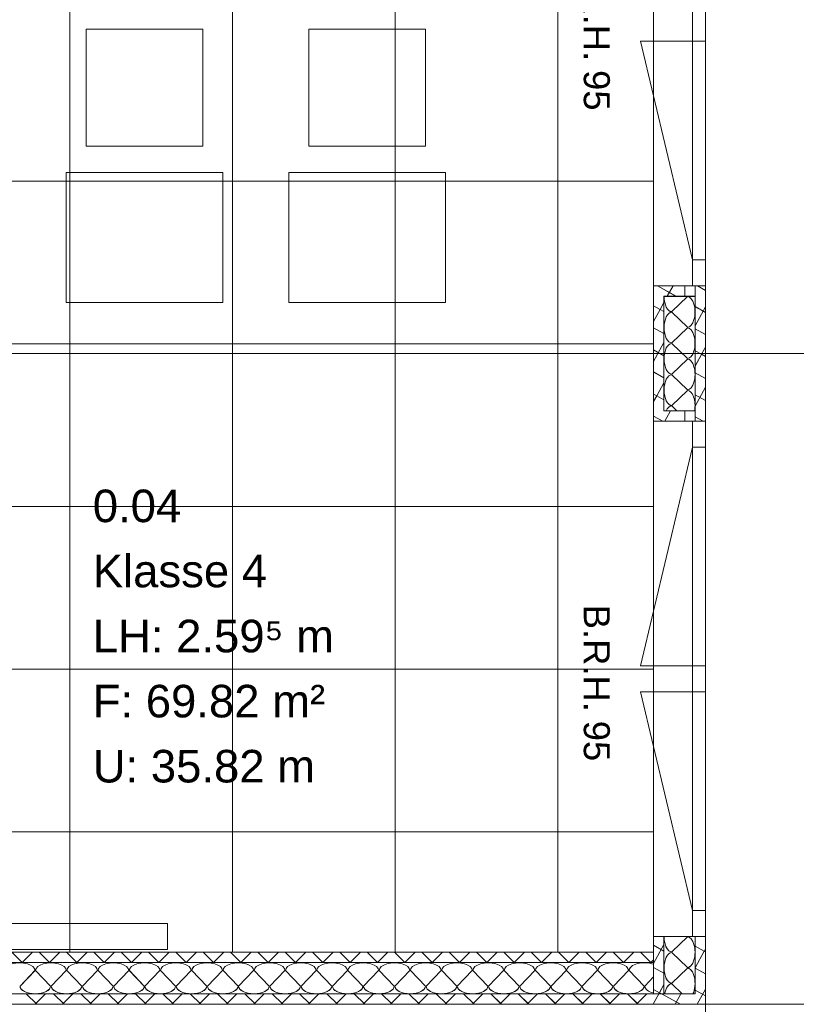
# Model space of a CAD drawing. Extents: x 229 to 926, y 37 to 878.
# Tile 50 of 201: x 621 to 681, y 165 to 241. Entities that reach past the tile are written whole.
import ezdxf
from ezdxf.lldxf.tags import DXFTag

# ---------------------------------------------------------------- set-up
doc = ezdxf.new("R2010")
doc.units = 0
doc.layers.get('0').update_dxf_attribs({"linetype": 'fein_strichliert', "lineweight": 13})
for name, color, linetype, lineweight in [('Ausstattung', 7, 'Continuous', 25), ('Axen', 7, 'Continuous', 25), ('Axen-A03CP9SWA9', 7, 'Continuous', 25), ('Beschriftung', 7, 'Continuous', 25), ('Beschriftung-A03CP9SUA9', 7, 'Continuous', 25), ('Deckenspiegel', 7, 'Continuous', 25), ('Fenster', 7, 'Continuous', 25), ('Fenster-A03CP9T0A9', 7, 'Continuous', 25), ('Fullfläche', 7, 'Continuous', 25), ('Fullfläche-A03CP9SXA9', 7, 'Continuous', 25), ('Räume', 7, 'Continuous', 25), ('Räume-A03CP9SYA9', 7, 'Continuous', 25), ('Wände', 7, 'Continuous', 25), ('Wände-A03CP9T2A9', 7, 'Continuous', 25)]:
    doc.layers.add(name, color=color, linetype=linetype, lineweight=lineweight)
doc.styles.get("Standard").update_dxf_attribs({"font": 'arial.ttf'})
tags = doc.linetypes.add('ALL_S25', pattern=[0.001, 0, -0.001]).pattern_tags.tags
tags[6:7] = [DXFTag(74, 4), DXFTag(75, 0), DXFTag(340, '0'), DXFTag(46, 1.0), DXFTag(50, 0.0), DXFTag(44, 0.0), DXFTag(45, 0.0)]
tags[4:5] = [DXFTag(74, 4), DXFTag(75, 0), DXFTag(340, '0'), DXFTag(46, 1.0), DXFTag(50, 0.0), DXFTag(44, 0.0), DXFTag(45, 0.0)]
tags = doc.linetypes.add('ALL_S25-A03CP9T4A9', pattern=[0.001, 0, -0.001]).pattern_tags.tags
tags[6:7] = [DXFTag(74, 4), DXFTag(75, 0), DXFTag(340, '0'), DXFTag(46, 1.0), DXFTag(50, 0.0), DXFTag(44, 0.0), DXFTag(45, 0.0)]
tags[4:5] = [DXFTag(74, 4), DXFTag(75, 0), DXFTag(340, '0'), DXFTag(46, 1.0), DXFTag(50, 0.0), DXFTag(44, 0.0), DXFTag(45, 0.0)]
tags = doc.linetypes.add('fein_strichliert', pattern=[4, 1, -2, 1]).pattern_tags.tags
tags[8:9] = [DXFTag(74, 4), DXFTag(75, 0), DXFTag(340, '0'), DXFTag(46, 0.0), DXFTag(50, 0.0), DXFTag(44, 0.0), DXFTag(45, 0.0)]
tags[6:7] = [DXFTag(74, 4), DXFTag(75, 0), DXFTag(340, '0'), DXFTag(46, 0.0), DXFTag(50, 0.0), DXFTag(44, 0.0), DXFTag(45, 0.0)]
tags[4:5] = [DXFTag(74, 4), DXFTag(75, 0), DXFTag(340, '0'), DXFTag(46, 0.0), DXFTag(50, 0.0), DXFTag(44, 0.0), DXFTag(45, 0.0)]
tags = doc.linetypes.add('VERDECKT2_S2', pattern=[0.0027, 0.002, -0.0007]).pattern_tags.tags
tags[6:7] = [DXFTag(74, 4), DXFTag(75, 0), DXFTag(340, '0'), DXFTag(46, 1.0), DXFTag(50, 0.0), DXFTag(44, 0.0), DXFTag(45, 0.0)]
tags[4:5] = [DXFTag(74, 4), DXFTag(75, 0), DXFTag(340, '0'), DXFTag(46, 1.0), DXFTag(50, 0.0), DXFTag(44, 0.0), DXFTag(45, 0.0)]
tags = doc.linetypes.add('VERDECKT2_S2-A03CP9T6A9', pattern=[0.0027, 0.002, -0.0007]).pattern_tags.tags
tags[6:7] = [DXFTag(74, 4), DXFTag(75, 0), DXFTag(340, '0'), DXFTag(46, 1.0), DXFTag(50, 0.0), DXFTag(44, 0.0), DXFTag(45, 0.0)]
tags[4:5] = [DXFTag(74, 4), DXFTag(75, 0), DXFTag(340, '0'), DXFTag(46, 1.0), DXFTag(50, 0.0), DXFTag(44, 0.0), DXFTag(45, 0.0)]

# ---------------------------------------------------------------- blocks, each defined once
blk = doc.blocks.new('Referenz-A03CP9SSA9', base_point=(255.728, 65.704))
at = {"layer": 'Ausstattung', "color": 0, "lineweight": -2}
for p, q in [((626.439, 231.297), (626.44, 240.272)), ((626.44, 240.272), (635.415, 240.271)), ((635.415, 240.271), (635.414, 231.296)), ((643.542, 231.295), (643.543, 240.27)), ((643.543, 240.27), (652.518, 240.269)), ((652.518, 240.269), (652.517, 231.294)), ((635.414, 231.296), (626.439, 231.297)), ((652.517, 231.294), (643.542, 231.295)), ((624.914, 219.274), (624.915, 229.265)), ((624.915, 229.265), (636.938, 229.264)), ((636.938, 229.264), (636.937, 219.273)), ((642.017, 219.272), (642.018, 229.263)), ((642.018, 229.263), (654.041, 229.261)), ((654.041, 229.261), (654.04, 219.271)), ((636.937, 219.273), (624.914, 219.274)), ((654.04, 219.271), (642.017, 219.272)), ((592.684, 171.548), (632.684, 171.544)), ((632.684, 171.544), (632.684, 169.544)), ((632.684, 169.544), (592.684, 169.548))]:
    blk.add_line(p, q, dxfattribs=at)
at = {"layer": 'Axen', "color": 0, "linetype": 'ALL_S25', "lineweight": -2, "ltscale": 0.13}
for p, q in [((674.034, 66.032), (674.034, 801.546)), ((735.547, 215.346), (301.632, 215.346)), ((735.547, 165.346), (301.622, 165.346))]:
    blk.add_line(p, q, dxfattribs=at)
at = {"layer": 'Fenster', "color": 0, "lineweight": -2}
for p, q in [((673.034, 260.146), (673.034, 220.546)), ((674.034, 239.346), (673.034, 239.346)), ((673.034, 222.546), (674.034, 222.546)), ((674.034, 220.546), (670.034, 220.546)), ((674.034, 210.146), (670.034, 210.146)), ((673.034, 210.146), (673.034, 170.546)), ((673.034, 208.146), (674.034, 208.146)), ((673.034, 191.346), (674.034, 191.346)), ((674.034, 189.346), (673.034, 189.346)), ((673.034, 172.546), (674.034, 172.546)), ((674.034, 170.546), (670.034, 170.546))]:
    blk.add_line(p, q, dxfattribs=at)
at = {"layer": 'Fenster', "color": 0, "linetype": 'VERDECKT2_S2', "lineweight": -2, "ltscale": 0.13}
for p, q in [((669.034, 239.346), (673.034, 239.346)), ((673.034, 222.546), (669.034, 239.346)), ((673.034, 208.146), (669.034, 191.346)), ((669.034, 191.346), (673.034, 191.346)), ((669.034, 189.346), (673.034, 189.346)), ((673.034, 172.546), (669.034, 189.346))]:
    blk.add_line(p, q, dxfattribs=at)
at = {"layer": 'Fullfläche', "color": 0, "lineweight": -2}
for p, q in [((670.331, 220.546), (671.786, 219.746)), ((671.531, 220.546), (671.092, 219.746)), ((673.413, 220.546), (674.034, 220.205)), ((672.633, 219.722), (671.433, 218.57)), ((670.034, 219.014), (670.535, 218.738)), ((670.536, 218.736), (670.034, 217.821)), ((670.833, 219.273), (670.54, 218.739)), ((670.54, 218.737), (670.833, 218.576)), ((673.233, 218.951), (674.034, 218.511)), ((674.034, 218.933), (673.233, 217.474)), ((671.433, 218.522), (672.633, 217.37)), ((670.034, 217.32), (670.833, 216.88)), ((672.633, 217.322), (671.433, 216.17)), ((673.233, 217.257), (674.034, 216.817)), ((670.833, 216.192), (670.034, 214.736)), ((671.433, 216.122), (672.633, 214.97)), ((674.034, 215.848), (673.729, 215.292)), ((670.034, 215.626), (670.833, 215.186)), ((672.633, 214.922), (671.433, 213.77)), ((673.233, 215.561), (673.724, 215.291)), ((673.725, 215.289), (673.233, 214.393)), ((673.729, 215.29), (674.034, 215.123)), ((670.034, 213.932), (670.833, 213.492)), ((671.433, 213.722), (672.633, 212.57)), ((673.233, 213.867), (674.034, 213.427)), ((670.833, 213.108), (670.282, 212.103)), ((674.034, 212.767), (673.234, 211.309)), ((670.034, 212.236), (670.278, 212.102)), ((670.278, 212.1), (670.034, 211.654)), ((670.282, 212.101), (670.833, 211.798)), ((672.633, 212.522), (671.434, 211.37)), ((673.233, 212.173), (674.034, 211.733)), ((671.434, 211.322), (671.825, 210.946)), ((670.034, 210.542), (670.754, 210.146)), ((671.339, 210.946), (670.901, 210.146)), ((672.382, 210.946), (672.434, 210.918)), ((673.234, 210.479), (673.839, 210.146)), ((672.634, 170.522), (671.434, 169.37)), ((670.834, 169.943), (670.034, 168.485)), ((670.034, 169.879), (670.834, 169.438)), ((673.234, 169.814), (673.937, 169.427)), ((674.034, 169.597), (673.941, 169.428)), ((621.532, 168.554), (620.74, 169.346)), ((621.536, 168.554), (622.327, 169.346)), ((623.631, 168.554), (622.84, 169.346)), ((623.636, 168.554), (624.427, 169.346)), ((625.731, 168.554), (624.94, 169.346)), ((625.736, 168.554), (626.527, 169.346)), ((627.831, 168.555), (627.04, 169.346)), ((627.836, 168.555), (628.627, 169.346)), ((629.931, 168.555), (629.14, 169.346)), ((629.936, 168.555), (630.727, 169.346)), ((632.032, 168.555), (631.24, 169.346)), ((632.036, 168.555), (632.827, 169.346)), ((634.131, 168.555), (633.34, 169.346)), ((634.136, 168.555), (634.927, 169.346)), ((636.232, 168.555), (635.441, 169.346)), ((636.236, 168.555), (637.027, 169.346)), ((638.332, 168.555), (637.541, 169.346)), ((638.336, 168.555), (639.127, 169.346)), ((640.432, 168.555), (639.641, 169.346)), ((640.436, 168.555), (641.227, 169.346)), ((642.532, 168.555), (641.741, 169.346)), ((642.536, 168.555), (643.327, 169.346)), ((644.631, 168.555), (643.841, 169.346)), ((644.636, 168.555), (645.427, 169.346)), ((646.731, 168.555), (645.941, 169.346)), ((646.736, 168.555), (647.527, 169.346)), ((648.831, 168.555), (648.04, 169.346)), ((648.836, 168.555), (649.627, 169.346)), ((650.931, 168.555), (650.141, 169.346)), ((650.936, 168.555), (651.727, 169.346)), ((653.032, 168.555), (652.241, 169.346)), ((653.036, 168.555), (653.827, 169.346)), ((655.131, 168.555), (654.341, 169.346)), ((655.136, 168.555), (655.927, 169.346)), ((657.232, 168.555), (656.441, 169.346)), ((657.236, 168.555), (658.027, 169.346)), ((659.332, 168.555), (658.541, 169.346)), ((659.336, 168.555), (660.127, 169.346)), ((661.432, 168.555), (660.641, 169.346)), ((661.436, 168.555), (662.227, 169.346)), ((663.532, 168.555), (662.741, 169.347)), ((663.536, 168.555), (664.327, 169.347)), ((665.631, 168.555), (664.841, 169.347)), ((665.636, 168.555), (666.427, 169.347)), ((667.731, 168.555), (666.941, 169.347)), ((667.736, 168.555), (668.527, 169.347)), ((669.831, 168.555), (669.041, 169.347)), ((669.836, 168.555), (670.034, 168.754)), ((671.434, 169.322), (672.634, 168.17)), ((673.937, 169.425), (673.234, 168.143)), ((673.941, 169.426), (674.034, 169.375)), ((621.526, 168.546), (621.532, 168.552)), ((621.542, 168.546), (621.536, 168.552)), ((623.625, 168.546), (623.631, 168.552)), ((623.642, 168.546), (623.636, 168.552)), ((625.725, 168.546), (625.731, 168.552)), ((625.742, 168.546), (625.736, 168.552)), ((627.825, 168.546), (627.831, 168.552)), ((627.842, 168.546), (627.836, 168.552)), ((629.925, 168.546), (629.931, 168.552)), ((629.942, 168.546), (629.936, 168.552)), ((632.025, 168.546), (632.032, 168.553)), ((632.042, 168.546), (632.036, 168.553)), ((634.125, 168.546), (634.131, 168.553)), ((634.142, 168.546), (634.136, 168.553)), ((636.225, 168.546), (636.232, 168.553)), ((636.242, 168.546), (636.236, 168.553)), ((638.325, 168.546), (638.332, 168.553)), ((638.342, 168.546), (638.336, 168.553)), ((640.425, 168.546), (640.432, 168.553)), ((640.442, 168.546), (640.436, 168.553)), ((642.525, 168.546), (642.532, 168.553)), ((642.542, 168.546), (642.536, 168.553)), ((644.625, 168.546), (644.631, 168.553)), ((644.642, 168.546), (644.636, 168.553)), ((646.725, 168.546), (646.731, 168.553)), ((646.742, 168.546), (646.736, 168.553)), ((648.825, 168.546), (648.831, 168.553)), ((648.842, 168.546), (648.836, 168.553)), ((650.925, 168.546), (650.931, 168.553)), ((650.942, 168.546), (650.936, 168.553)), ((653.025, 168.547), (653.032, 168.553)), ((653.042, 168.547), (653.036, 168.553)), ((655.125, 168.547), (655.131, 168.553)), ((655.142, 168.547), (655.136, 168.553)), ((657.225, 168.547), (657.232, 168.553)), ((657.242, 168.547), (657.236, 168.553)), ((659.325, 168.547), (659.332, 168.553)), ((659.342, 168.547), (659.336, 168.553)), ((661.425, 168.547), (661.432, 168.553)), ((661.442, 168.547), (661.436, 168.553)), ((663.525, 168.547), (663.532, 168.553)), ((663.542, 168.547), (663.536, 168.553)), ((665.625, 168.547), (665.631, 168.553)), ((665.642, 168.547), (665.636, 168.553)), ((667.725, 168.547), (667.731, 168.553)), ((667.742, 168.547), (667.736, 168.553)), ((669.825, 168.547), (669.831, 168.553)), ((669.842, 168.547), (669.836, 168.553)), ((670.034, 168.185), (670.834, 167.744)), ((672.634, 168.122), (671.434, 166.97)), ((673.234, 168.12), (674.034, 167.68)), ((621.358, 166.746), (622.51, 167.946)), ((622.558, 167.946), (623.71, 166.746)), ((623.758, 166.746), (624.91, 167.946)), ((624.958, 167.946), (626.11, 166.746)), ((626.158, 166.746), (627.31, 167.946)), ((627.358, 167.946), (628.51, 166.746)), ((628.558, 166.746), (629.71, 167.946)), ((629.758, 167.946), (630.91, 166.746)), ((630.958, 166.746), (632.11, 167.946)), ((632.158, 167.946), (633.31, 166.746)), ((633.358, 166.746), (634.51, 167.946)), ((634.558, 167.946), (635.71, 166.746)), ((635.758, 166.746), (636.91, 167.946)), ((636.958, 167.946), (638.11, 166.746)), ((638.158, 166.746), (639.31, 167.946)), ((639.358, 167.946), (640.51, 166.746)), ((640.558, 166.746), (641.71, 167.946)), ((641.758, 167.946), (642.91, 166.746)), ((642.958, 166.746), (644.11, 167.946)), ((644.158, 167.946), (645.31, 166.746)), ((645.358, 166.746), (646.51, 167.946)), ((646.558, 167.946), (647.71, 166.746)), ((647.758, 166.746), (648.91, 167.946)), ((648.958, 167.946), (650.11, 166.746)), ((650.158, 166.746), (651.31, 167.946)), ((651.358, 167.946), (652.51, 166.746)), ((652.558, 166.746), (653.71, 167.946)), ((653.758, 167.946), (654.91, 166.746)), ((654.958, 166.746), (656.11, 167.946)), ((656.158, 167.946), (657.31, 166.746)), ((657.358, 166.746), (658.51, 167.946)), ((658.558, 167.946), (659.71, 166.746)), ((659.758, 166.746), (660.91, 167.946)), ((660.958, 167.946), (662.11, 166.746)), ((662.158, 166.746), (663.31, 167.946)), ((663.358, 167.946), (664.51, 166.746)), ((664.558, 166.746), (665.71, 167.946)), ((665.758, 167.946), (666.91, 166.746)), ((666.958, 166.746), (668.11, 167.946)), ((668.158, 167.946), (669.31, 166.747)), ((669.358, 166.747), (670.034, 167.451)), ((670.034, 166.489), (670.49, 166.238)), ((670.834, 166.858), (670.494, 166.239)), ((671.434, 166.922), (672.242, 166.146)), ((674.034, 166.516), (673.392, 165.346)), ((622.641, 165.346), (621.841, 166.146)), ((622.527, 165.346), (623.326, 166.146)), ((624.741, 165.346), (623.941, 166.146)), ((624.627, 165.346), (625.426, 166.146)), ((626.841, 165.346), (626.042, 166.146)), ((626.727, 165.346), (627.526, 166.146)), ((628.941, 165.346), (628.141, 166.146)), ((628.827, 165.346), (629.626, 166.146)), ((631.041, 165.346), (630.242, 166.146)), ((630.927, 165.346), (631.726, 166.146)), ((633.141, 165.346), (632.342, 166.146)), ((633.027, 165.346), (633.826, 166.146)), ((635.241, 165.346), (634.442, 166.146)), ((635.127, 165.346), (635.926, 166.146)), ((637.341, 165.346), (636.542, 166.146)), ((637.227, 165.346), (638.026, 166.146)), ((639.441, 165.346), (638.642, 166.146)), ((639.327, 165.346), (640.126, 166.146)), ((641.541, 165.346), (640.742, 166.146)), ((641.426, 165.346), (642.226, 166.146)), ((643.641, 165.346), (642.842, 166.146)), ((643.527, 165.346), (644.326, 166.146)), ((645.741, 165.346), (644.942, 166.146)), ((645.626, 165.346), (646.426, 166.146)), ((647.841, 165.346), (647.042, 166.146)), ((647.726, 165.346), (648.526, 166.146)), ((649.941, 165.346), (649.142, 166.146)), ((649.826, 165.346), (650.626, 166.146)), ((652.041, 165.346), (651.242, 166.146)), ((651.926, 165.346), (652.726, 166.146)), ((654.141, 165.347), (653.342, 166.146)), ((654.026, 165.347), (654.826, 166.146)), ((656.241, 165.347), (655.442, 166.146)), ((656.126, 165.347), (656.926, 166.146)), ((658.341, 165.347), (657.542, 166.146)), ((658.226, 165.347), (659.026, 166.146)), ((660.441, 165.347), (659.642, 166.146)), ((660.326, 165.347), (661.126, 166.146)), ((662.541, 165.347), (661.742, 166.146)), ((662.426, 165.347), (663.226, 166.146)), ((664.641, 165.347), (663.842, 166.146)), ((664.526, 165.347), (665.326, 166.146)), ((666.741, 165.347), (665.942, 166.146)), ((666.626, 165.347), (667.425, 166.146)), ((668.841, 165.347), (668.042, 166.146)), ((668.726, 165.347), (669.525, 166.146)), ((670.441, 166.146), (670.034, 165.404)), ((670.491, 166.236), (670.441, 166.146)), ((670.495, 166.237), (670.659, 166.146)), ((670.659, 166.146), (672.114, 165.346)), ((672.136, 166.146), (671.697, 165.346)), ((673.234, 166.426), (674.034, 165.986))]:
    blk.add_line(p, q, dxfattribs=at)
for centre, major_axis, start_param, end_param in [((671.433, 219.746), (0, -1.176), 4.71244, 6.283185), ((672.633, 218.546), (0, -1.176), 0, 3.141593), ((671.433, 217.346), (0, -1.176), 3.141593, 4.712389), ((671.433, 217.346), (0, -1.176), 4.712389, 6.283185), ((672.633, 216.146), (0, -1.176), 0, 3.141593), ((671.433, 214.946), (0, -1.176), 3.141593, 4.712389), ((671.433, 214.946), (0, -1.176), 4.712389, 6.283185), ((672.633, 213.746), (0, -1.176), 0, 3.141593), ((671.433, 212.546), (0, -1.176), 3.141593, 4.712389), ((671.433, 212.546), (0, -1.176), 4.712389, 6.283185), ((672.634, 211.346), (0, -1.176), 1.223718, 3.141593), ((671.434, 210.146), (0, -1.176), 3.141593, 3.964206), ((671.434, 170.546), (0, -1.176), 4.712389, 6.283185), ((672.634, 169.346), (0, -1.176), 0, 3.141593), ((671.434, 168.146), (0, -1.176), 3.141593, 4.712389), ((621.334, 167.946), (1.176, 0), 0, 3.141593), ((623.734, 167.946), (1.176, 0), 0, 3.141593), ((626.134, 167.946), (1.176, 0), 0, 3.141593), ((628.534, 167.946), (1.176, 0), 0, 3.141593), ((630.934, 167.946), (1.176, 0), 0, 3.141593), ((633.334, 167.946), (1.176, 0), 0, 3.141593), ((635.734, 167.946), (1.176, 0), 0, 3.141593), ((638.134, 167.946), (1.176, 0), 0, 3.141593), ((640.534, 167.946), (1.176, 0), 0, 3.141593), ((642.934, 167.946), (1.176, 0), 0, 3.141593), ((645.334, 167.946), (1.176, 0), 0, 3.141593), ((647.734, 167.946), (1.176, 0), 0, 3.141593), ((650.134, 167.946), (1.176, 0), 0, 3.141593), ((652.534, 167.946), (1.176, 0), 0, 3.141593), ((654.934, 167.946), (1.176, 0), 0, 3.141593), ((657.334, 167.946), (1.176, 0), 0, 3.141593), ((659.734, 167.946), (1.176, 0), 0, 3.141593), ((662.134, 167.946), (1.176, 0), 0, 3.141593), ((664.534, 167.946), (1.176, 0), 0, 3.141593), ((666.934, 167.946), (1.176, 0), 0, 3.141593), ((669.334, 167.946), (1.176, 0), 0.932702, 3.141593), ((671.434, 168.146), (0, -1.176), 4.712389, 6.283185), ((672.634, 166.946), (0, -1.176), 0.822641, 3.141593), ((622.534, 166.746), (1.176, 0), 3.141593, 4.712389), ((622.534, 166.746), (1.176, 0), 4.712389, 6.283185), ((624.934, 166.746), (1.176, 0), 3.141593, 4.712389), ((624.934, 166.746), (1.176, 0), 4.712389, 6.283185), ((627.334, 166.746), (1.176, 0), 3.141593, 4.712389), ((627.334, 166.746), (1.176, 0), 4.712389, 6.283185), ((629.734, 166.746), (1.176, 0), 3.141593, 4.712389), ((629.734, 166.746), (1.176, 0), 4.712389, 6.283185), ((632.134, 166.746), (1.176, 0), 3.141593, 4.712389), ((632.134, 166.746), (1.176, 0), 4.712389, 6.283185), ((634.534, 166.746), (1.176, 0), 3.141593, 4.712389), ((634.534, 166.746), (1.176, 0), 4.712389, 6.283185), ((636.934, 166.746), (1.176, 0), 3.141593, 4.712389), ((636.934, 166.746), (1.176, 0), 4.712389, 6.283185), ((639.334, 166.746), (1.176, 0), 3.141593, 4.712389), ((639.334, 166.746), (1.176, 0), 4.712389, 6.283185), ((641.734, 166.746), (1.176, 0), 3.141593, 4.712389), ((641.734, 166.746), (1.176, 0), 4.712389, 6.283185), ((644.134, 166.746), (1.176, 0), 3.141593, 4.712389), ((644.134, 166.746), (1.176, 0), 4.712389, 6.283185), ((646.534, 166.746), (1.176, 0), 3.141593, 4.712389), ((646.534, 166.746), (1.176, 0), 4.712389, 6.283185), ((648.934, 166.746), (1.176, 0), 3.141593, 4.712389), ((648.934, 166.746), (1.176, 0), 4.712389, 6.283185), ((651.334, 166.746), (1.176, 0), 3.141593, 4.712389), ((651.334, 166.746), (1.176, 0), 4.712389, 6.283185), ((653.734, 166.746), (1.176, 0), 3.141593, 4.712389), ((653.734, 166.746), (1.176, 0), 4.712389, 6.283185), ((656.134, 166.746), (1.176, 0), 3.141593, 4.712389), ((656.134, 166.746), (1.176, 0), 4.712389, 6.283185), ((658.534, 166.746), (1.176, 0), 3.141593, 4.712389), ((658.534, 166.746), (1.176, 0), 4.712389, 6.283185), ((660.934, 166.746), (1.176, 0), 3.141593, 4.712389), ((660.934, 166.746), (1.176, 0), 4.712389, 6.283185), ((663.334, 166.746), (1.176, 0), 3.141593, 4.712389), ((663.334, 166.746), (1.176, 0), 4.712389, 6.283185), ((665.734, 166.746), (1.176, 0), 3.141593, 4.712389), ((665.734, 166.746), (1.176, 0), 4.712389, 6.283185), ((668.134, 166.747), (1.176, 0), 3.141593, 4.712389), ((668.134, 166.747), (1.176, 0), 4.712389, 6.283185), ((670.534, 166.747), (1.176, 0), 3.141593, 4.273696), ((671.434, 165.746), (0, -1.176), 3.141593, 4.365335)]:
    blk.add_ellipse(centre, major_axis=major_axis, ratio=0.5, start_param=start_param, end_param=end_param, dxfattribs=at)
at = {"layer": 'Wände', "color": 0, "lineweight": -2}
for p, q in [((670.034, 166.146), (670.034, 367.846)), ((674.034, 215.346), (674.034, 365.346)), ((672.433, 220.546), (672.433, 219.746)), ((673.233, 220.546), (673.234, 210.146)), ((670.834, 210.946), (670.833, 219.746)), ((670.833, 219.746), (673.233, 219.746)), ((674.034, 165.346), (674.034, 215.346)), ((671.034, 210.946), (670.834, 210.946)), ((673.234, 210.946), (671.034, 210.946)), ((672.434, 210.946), (672.434, 210.146)), ((670.834, 170.546), (670.834, 166.146)), ((673.234, 166.146), (673.234, 170.546)), ((555.334, 169.346), (670.034, 169.346)), ((670.034, 168.547), (555.334, 168.546)), ((555.334, 166.146), (673.234, 166.146)), ((549.334, 165.346), (674.034, 165.346))]:
    blk.add_line(p, q, dxfattribs=at)
at = {"layer": 'Beschriftung', "color": 0, "lineweight": -2, "char_height": 2, "attachment_point": 1, "rotation": 270.00001}
for s, insert in [('{\\fArial;B.R.H.}', (666.676, 246.045)), ('{\\fArial;95}', (666.676, 237.133)), ('{\\fArial;B.R.H.}', (666.676, 196.045)), ('{\\fArial;95}', (666.676, 187.133))]:
    blk.add_mtext(s, dxfattribs=dict(at, insert=insert))
at = {"layer": 'Räume', "color": 0, "lineweight": -2, "char_height": 2.5, "attachment_point": 1, "rotation": 359.99316}
for s, insert in [('{\\fArial;0.04}', (626.95, 204.893)), ('{\\fArial;Klasse 4}', (626.949, 199.893)), ('{\\fArial;LH: 2.59⁵ m}', (626.949, 194.893)), ('{\\fArial;F: 69.82 m²}', (626.948, 189.893)), ('{\\fArial;U: 35.82 m}', (626.948, 184.893))]:
    blk.add_mtext(s, dxfattribs=dict(at, insert=insert))
blk = doc.blocks.new('Referenz-A03CP9T9A9', base_point=(255.728, 65.706))
at = {"layer": 'Axen-A03CP9SWA9', "color": 0, "linetype": 'ALL_S25-A03CP9T4A9', "lineweight": -2, "ltscale": 0.13}
for p, q in [((674.033, 66.032), (674.033, 801.546)), ((735.547, 215.347), (301.632, 215.347)), ((735.547, 165.347), (301.622, 165.347))]:
    blk.add_line(p, q, dxfattribs=at)
at = {"layer": 'Deckenspiegel', "color": 0, "lineweight": -2}
for p, q in [((625.183, 412.847), (625.183, 169.348)), ((637.683, 412.847), (637.683, 169.348)), ((650.183, 412.847), (650.183, 169.348)), ((662.683, 412.847), (662.683, 169.348)), ((670.034, 169.348), (670.033, 412.847)), ((670.033, 228.598), (555.333, 228.597)), ((670.033, 216.098), (555.333, 216.097)), ((670.033, 203.598), (555.333, 203.597)), ((670.033, 191.098), (555.333, 191.097)), ((670.033, 178.598), (555.333, 178.597)), ((555.333, 169.347), (670.034, 169.348))]:
    blk.add_line(p, q, dxfattribs=at)
at = {"layer": 'Fenster-A03CP9T0A9', "color": 0, "lineweight": -2}
for p, q in [((673.033, 260.147), (673.033, 220.547)), ((674.033, 239.347), (673.033, 239.347)), ((673.033, 222.547), (674.033, 222.547)), ((674.033, 220.547), (670.033, 220.547)), ((674.033, 210.147), (670.033, 210.147)), ((673.033, 210.147), (673.033, 170.547)), ((673.033, 208.147), (674.033, 208.147)), ((673.033, 191.347), (674.033, 191.347)), ((674.033, 189.347), (673.033, 189.347)), ((673.033, 172.547), (674.033, 172.547)), ((674.033, 170.547), (670.033, 170.547))]:
    blk.add_line(p, q, dxfattribs=at)
at = {"layer": 'Fenster-A03CP9T0A9', "color": 0, "linetype": 'VERDECKT2_S2-A03CP9T6A9', "lineweight": -2, "ltscale": 0.13}
for p, q in [((669.033, 239.347), (673.033, 239.347)), ((673.033, 222.547), (669.033, 239.347)), ((673.033, 208.147), (669.033, 191.347)), ((669.033, 191.347), (673.033, 191.347)), ((669.033, 189.347), (673.033, 189.347)), ((673.033, 172.547), (669.033, 189.347))]:
    blk.add_line(p, q, dxfattribs=at)
at = {"layer": 'Fullfläche-A03CP9SXA9', "color": 0, "lineweight": -2}
for p, q in [((670.33, 220.547), (671.785, 219.747)), ((671.531, 220.547), (671.091, 219.747)), ((673.412, 220.547), (674.033, 220.206)), ((672.632, 219.723), (671.432, 218.571)), ((670.033, 219.015), (670.535, 218.739)), ((670.535, 218.737), (670.033, 217.822)), ((670.832, 219.274), (670.539, 218.74)), ((670.539, 218.738), (670.832, 218.577)), ((673.232, 218.953), (674.033, 218.512)), ((674.033, 218.934), (673.232, 217.475)), ((671.432, 218.523), (672.632, 217.371)), ((670.033, 217.321), (670.832, 216.882)), ((672.632, 217.323), (671.432, 216.171)), ((673.232, 217.258), (674.033, 216.818)), ((670.832, 216.193), (670.033, 214.737)), ((671.432, 216.123), (672.632, 214.971)), ((674.033, 215.85), (673.728, 215.293)), ((670.033, 215.627), (670.832, 215.187)), ((672.632, 214.923), (671.433, 213.771)), ((673.232, 215.563), (673.724, 215.292)), ((673.724, 215.29), (673.233, 214.394)), ((673.728, 215.292), (674.033, 215.124)), ((670.033, 213.933), (670.833, 213.493)), ((671.433, 213.723), (672.633, 212.571)), ((673.233, 213.869), (674.033, 213.428)), ((670.833, 213.109), (670.281, 212.105)), ((674.033, 212.768), (673.233, 211.31)), ((670.033, 212.238), (670.277, 212.103)), ((670.278, 212.101), (670.033, 211.656)), ((670.282, 212.102), (670.833, 211.799)), ((672.633, 212.523), (671.433, 211.371)), ((673.233, 212.175), (674.033, 211.734)), ((671.433, 211.323), (671.825, 210.947)), ((670.033, 210.544), (670.753, 210.147)), ((671.339, 210.947), (670.9, 210.147)), ((672.382, 210.947), (672.433, 210.919)), ((673.233, 210.48), (673.839, 210.147)), ((672.633, 170.523), (671.433, 169.372)), ((670.833, 169.944), (670.033, 168.486)), ((670.033, 169.88), (670.833, 169.44)), ((673.233, 169.815), (673.936, 169.428)), ((674.033, 169.599), (673.94, 169.429)), ((621.531, 168.556), (620.74, 169.348)), ((621.535, 168.556), (622.326, 169.348)), ((623.631, 168.556), (622.84, 169.348)), ((623.635, 168.556), (624.426, 169.348)), ((625.731, 168.556), (624.94, 169.348)), ((625.735, 168.556), (626.526, 169.348)), ((627.831, 168.556), (627.04, 169.348)), ((627.835, 168.556), (628.626, 169.348)), ((629.931, 168.556), (629.14, 169.348)), ((629.935, 168.556), (630.726, 169.348)), ((632.031, 168.556), (631.24, 169.348)), ((632.035, 168.556), (632.826, 169.348)), ((634.131, 168.556), (633.34, 169.348)), ((634.135, 168.556), (634.926, 169.348)), ((636.231, 168.556), (635.44, 169.348)), ((636.235, 168.556), (637.026, 169.348)), ((638.331, 168.556), (637.54, 169.348)), ((638.335, 168.556), (639.126, 169.348)), ((640.431, 168.556), (639.64, 169.348)), ((640.435, 168.556), (641.226, 169.348)), ((642.531, 168.556), (641.74, 169.348)), ((642.535, 168.556), (643.326, 169.348)), ((644.631, 168.556), (643.84, 169.348)), ((644.635, 168.556), (645.426, 169.348)), ((646.731, 168.556), (645.94, 169.348)), ((646.735, 168.556), (647.526, 169.348)), ((648.831, 168.556), (648.04, 169.348)), ((648.835, 168.556), (649.626, 169.348)), ((650.931, 168.556), (650.14, 169.348)), ((650.935, 168.556), (651.726, 169.348)), ((653.031, 168.556), (652.24, 169.348)), ((653.035, 168.556), (653.826, 169.348)), ((655.131, 168.556), (654.34, 169.348)), ((655.135, 168.556), (655.926, 169.348)), ((657.231, 168.556), (656.44, 169.348)), ((657.235, 168.556), (658.026, 169.348)), ((659.331, 168.556), (658.54, 169.348)), ((659.335, 168.556), (660.126, 169.348)), ((661.431, 168.556), (660.64, 169.348)), ((661.435, 168.556), (662.226, 169.348)), ((663.531, 168.556), (662.74, 169.348)), ((663.535, 168.556), (664.326, 169.348)), ((665.631, 168.556), (664.84, 169.348)), ((665.635, 168.556), (666.426, 169.348)), ((667.731, 168.556), (666.94, 169.348)), ((667.735, 168.556), (668.526, 169.348)), ((669.831, 168.556), (669.04, 169.348)), ((669.835, 168.556), (670.033, 168.755)), ((671.433, 169.323), (672.633, 168.172)), ((673.937, 169.426), (673.233, 168.144)), ((673.941, 169.427), (674.033, 169.377)), ((621.525, 168.548), (621.531, 168.554)), ((621.541, 168.548), (621.535, 168.554)), ((623.625, 168.548), (623.631, 168.554)), ((623.641, 168.548), (623.635, 168.554)), ((625.725, 168.548), (625.731, 168.554)), ((625.741, 168.548), (625.735, 168.554)), ((627.825, 168.548), (627.831, 168.554)), ((627.841, 168.548), (627.835, 168.554)), ((629.925, 168.548), (629.931, 168.554)), ((629.941, 168.548), (629.935, 168.554)), ((632.025, 168.548), (632.031, 168.554)), ((632.041, 168.548), (632.035, 168.554)), ((634.125, 168.548), (634.131, 168.554)), ((634.141, 168.548), (634.135, 168.554)), ((636.225, 168.548), (636.231, 168.554)), ((636.241, 168.548), (636.235, 168.554)), ((638.325, 168.548), (638.331, 168.554)), ((638.341, 168.548), (638.335, 168.554)), ((640.425, 168.548), (640.431, 168.554)), ((640.441, 168.548), (640.435, 168.554)), ((642.525, 168.548), (642.531, 168.554)), ((642.541, 168.548), (642.535, 168.554)), ((644.625, 168.548), (644.631, 168.554)), ((644.641, 168.548), (644.635, 168.554)), ((646.725, 168.548), (646.731, 168.554)), ((646.741, 168.548), (646.735, 168.554)), ((648.825, 168.548), (648.831, 168.554)), ((648.841, 168.548), (648.835, 168.554)), ((650.925, 168.548), (650.931, 168.554)), ((650.941, 168.548), (650.935, 168.554)), ((653.025, 168.548), (653.031, 168.554)), ((653.041, 168.548), (653.035, 168.554)), ((655.125, 168.548), (655.131, 168.554)), ((655.141, 168.548), (655.135, 168.554)), ((657.225, 168.548), (657.231, 168.554)), ((657.241, 168.548), (657.235, 168.554)), ((659.325, 168.548), (659.331, 168.554)), ((659.341, 168.548), (659.335, 168.554)), ((661.425, 168.548), (661.431, 168.554)), ((661.441, 168.548), (661.435, 168.554)), ((663.525, 168.548), (663.531, 168.554)), ((663.541, 168.548), (663.535, 168.554)), ((665.625, 168.548), (665.631, 168.554)), ((665.641, 168.548), (665.635, 168.554)), ((667.725, 168.548), (667.731, 168.554)), ((667.741, 168.548), (667.735, 168.554)), ((669.824, 168.548), (669.831, 168.554)), ((669.841, 168.548), (669.835, 168.554)), ((670.033, 168.186), (670.833, 167.746)), ((672.633, 168.124), (671.433, 166.971)), ((673.233, 168.121), (674.033, 167.681)), ((621.357, 166.748), (622.509, 167.948)), ((622.557, 167.948), (623.709, 166.748)), ((623.757, 166.748), (624.909, 167.948)), ((624.957, 167.948), (626.109, 166.748)), ((626.157, 166.748), (627.309, 167.948)), ((627.357, 167.948), (628.509, 166.748)), ((628.557, 166.748), (629.709, 167.948)), ((629.757, 167.948), (630.909, 166.748)), ((630.957, 166.748), (632.109, 167.948)), ((632.157, 167.948), (633.309, 166.748)), ((633.357, 166.748), (634.509, 167.948)), ((634.557, 167.948), (635.709, 166.748)), ((635.757, 166.748), (636.909, 167.948)), ((636.957, 167.948), (638.109, 166.748)), ((638.157, 166.748), (639.309, 167.948)), ((639.357, 167.948), (640.509, 166.748)), ((640.557, 166.748), (641.709, 167.948)), ((641.757, 167.948), (642.909, 166.748)), ((642.957, 166.748), (644.109, 167.948)), ((644.157, 167.948), (645.309, 166.748)), ((645.357, 166.748), (646.509, 167.948)), ((646.557, 167.948), (647.709, 166.748)), ((647.757, 166.748), (648.909, 167.948)), ((648.957, 167.948), (650.109, 166.748)), ((650.157, 166.748), (651.309, 167.948)), ((651.357, 167.948), (652.509, 166.748)), ((652.557, 166.748), (653.709, 167.948)), ((653.757, 167.948), (654.909, 166.748)), ((654.957, 166.748), (656.109, 167.948)), ((656.157, 167.948), (657.309, 166.748)), ((657.357, 166.748), (658.509, 167.948)), ((658.557, 167.948), (659.709, 166.748)), ((659.757, 166.748), (660.909, 167.948)), ((660.957, 167.948), (662.109, 166.748)), ((662.157, 166.748), (663.309, 167.948)), ((663.357, 167.948), (664.509, 166.748)), ((664.557, 166.748), (665.709, 167.948)), ((665.757, 167.948), (666.909, 166.748)), ((666.957, 166.748), (668.109, 167.948)), ((668.157, 167.948), (669.309, 166.748)), ((669.357, 166.748), (670.033, 167.453)), ((670.033, 166.49), (670.489, 166.239)), ((670.833, 166.86), (670.493, 166.24)), ((671.433, 166.923), (672.241, 166.147)), ((674.033, 166.517), (673.391, 165.348)), ((622.64, 165.348), (621.841, 166.148)), ((622.526, 165.348), (623.325, 166.148)), ((624.74, 165.348), (623.941, 166.148)), ((624.626, 165.348), (625.425, 166.148)), ((626.84, 165.348), (626.041, 166.148)), ((626.726, 165.348), (627.525, 166.148)), ((628.94, 165.348), (628.141, 166.148)), ((628.826, 165.348), (629.625, 166.148)), ((631.04, 165.348), (630.241, 166.148)), ((630.926, 165.348), (631.725, 166.148)), ((633.14, 165.348), (632.341, 166.148)), ((633.026, 165.348), (633.825, 166.148)), ((635.24, 165.348), (634.441, 166.148)), ((635.126, 165.348), (635.925, 166.148)), ((637.34, 165.348), (636.541, 166.148)), ((637.226, 165.348), (638.025, 166.148)), ((639.44, 165.348), (638.641, 166.148)), ((639.326, 165.348), (640.125, 166.148)), ((641.54, 165.348), (640.741, 166.148)), ((641.426, 165.348), (642.225, 166.148)), ((643.64, 165.348), (642.841, 166.148)), ((643.526, 165.348), (644.325, 166.148)), ((645.74, 165.348), (644.941, 166.148)), ((645.626, 165.348), (646.425, 166.148)), ((647.84, 165.348), (647.041, 166.148)), ((647.726, 165.348), (648.525, 166.148)), ((649.94, 165.348), (649.141, 166.148)), ((649.826, 165.348), (650.625, 166.148)), ((652.04, 165.348), (651.241, 166.148)), ((651.926, 165.348), (652.725, 166.148)), ((654.14, 165.348), (653.341, 166.148)), ((654.026, 165.348), (654.825, 166.148)), ((656.24, 165.348), (655.441, 166.148)), ((656.126, 165.348), (656.925, 166.148)), ((658.34, 165.348), (657.541, 166.148)), ((658.226, 165.348), (659.025, 166.148)), ((660.44, 165.348), (659.641, 166.148)), ((660.326, 165.348), (661.125, 166.148)), ((662.54, 165.348), (661.741, 166.148)), ((662.426, 165.348), (663.225, 166.148)), ((664.64, 165.348), (663.841, 166.148)), ((664.526, 165.348), (665.325, 166.148)), ((666.74, 165.348), (665.941, 166.148)), ((666.626, 165.348), (667.425, 166.148)), ((668.84, 165.348), (668.041, 166.148)), ((668.726, 165.348), (669.525, 166.148)), ((670.441, 166.148), (670.033, 165.405)), ((670.49, 166.237), (670.441, 166.148)), ((670.494, 166.238), (670.659, 166.148)), ((670.659, 166.148), (672.113, 165.348)), ((672.135, 166.148), (671.696, 165.348)), ((673.233, 166.427), (674.033, 165.987))]:
    blk.add_line(p, q, dxfattribs=at)
for centre, major_axis, start_param, end_param in [((671.432, 219.747), (0, -1.176), 4.71244, 6.283185), ((672.632, 218.547), (0, -1.176), 0, 3.141593), ((671.432, 217.347), (0, -1.176), 3.141593, 4.712389), ((671.432, 217.347), (0, -1.176), 4.712389, 6.283185), ((672.632, 216.147), (0, -1.176), 0, 3.141593), ((671.432, 214.947), (0, -1.176), 3.141593, 4.712389), ((671.432, 214.947), (0, -1.176), 4.712389, 6.283185), ((672.633, 213.747), (0, -1.176), 0, 3.141593), ((671.433, 212.547), (0, -1.176), 3.141593, 4.712389), ((671.433, 212.547), (0, -1.176), 4.712389, 6.283185), ((672.633, 211.347), (0, -1.176), 1.223718, 3.141593), ((671.433, 210.147), (0, -1.176), 3.141593, 3.964206), ((671.433, 170.547), (0, -1.176), 4.712389, 6.283185), ((672.633, 169.348), (0, -1.176), 0, 3.141593), ((671.433, 168.147), (0, -1.176), 3.141593, 4.712389), ((621.333, 167.948), (1.176, 0), 0, 3.141593), ((623.733, 167.948), (1.176, 0), 0, 3.141593), ((626.133, 167.948), (1.176, 0), 0, 3.141593), ((628.533, 167.948), (1.176, 0), 0, 3.141593), ((630.933, 167.948), (1.176, 0), 0, 3.141593), ((633.333, 167.948), (1.176, 0), 0, 3.141593), ((635.733, 167.948), (1.176, 0), 0, 3.141593), ((638.133, 167.948), (1.176, 0), 0, 3.141593), ((640.533, 167.948), (1.176, 0), 0, 3.141593), ((642.933, 167.948), (1.176, 0), 0, 3.141593), ((645.333, 167.948), (1.176, 0), 0, 3.141593), ((647.733, 167.948), (1.176, 0), 0, 3.141593), ((650.133, 167.948), (1.176, 0), 0, 3.141593), ((652.533, 167.948), (1.176, 0), 0, 3.141593), ((654.933, 167.948), (1.176, 0), 0, 3.141593), ((657.333, 167.948), (1.176, 0), 0, 3.141593), ((659.733, 167.948), (1.176, 0), 0, 3.141593), ((662.133, 167.948), (1.176, 0), 0, 3.141593), ((664.533, 167.948), (1.176, 0), 0, 3.141593), ((666.933, 167.948), (1.176, 0), 0, 3.141593), ((669.333, 167.948), (1.176, 0), 0.932702, 3.141593), ((671.433, 168.147), (0, -1.176), 4.712389, 6.283185), ((672.633, 166.948), (0, -1.176), 0.822641, 3.141593), ((622.533, 166.748), (1.176, 0), 3.141593, 4.712389), ((622.533, 166.748), (1.176, 0), 4.712389, 6.283185), ((624.933, 166.748), (1.176, 0), 3.141593, 4.712389), ((624.933, 166.748), (1.176, 0), 4.712389, 6.283185), ((627.333, 166.748), (1.176, 0), 3.141593, 4.712389), ((627.333, 166.748), (1.176, 0), 4.712389, 6.283185), ((629.733, 166.748), (1.176, 0), 3.141593, 4.712389), ((629.733, 166.748), (1.176, 0), 4.712389, 6.283185), ((632.133, 166.748), (1.176, 0), 3.141593, 4.712389), ((632.133, 166.748), (1.176, 0), 4.712389, 6.283185), ((634.533, 166.748), (1.176, 0), 3.141593, 4.712389), ((634.533, 166.748), (1.176, 0), 4.712389, 6.283185), ((636.933, 166.748), (1.176, 0), 3.141593, 4.712389), ((636.933, 166.748), (1.176, 0), 4.712389, 6.283185), ((639.333, 166.748), (1.176, 0), 3.141593, 4.712389), ((639.333, 166.748), (1.176, 0), 4.712389, 6.283185), ((641.733, 166.748), (1.176, 0), 3.141593, 4.712389), ((641.733, 166.748), (1.176, 0), 4.712389, 6.283185), ((644.133, 166.748), (1.176, 0), 3.141593, 4.712389), ((644.133, 166.748), (1.176, 0), 4.712389, 6.283185), ((646.533, 166.748), (1.176, 0), 3.141593, 4.712389), ((646.533, 166.748), (1.176, 0), 4.712389, 6.283185), ((648.933, 166.748), (1.176, 0), 3.141593, 4.712389), ((648.933, 166.748), (1.176, 0), 4.712389, 6.283185), ((651.333, 166.748), (1.176, 0), 3.141593, 4.712389), ((651.333, 166.748), (1.176, 0), 4.712389, 6.283185), ((653.733, 166.748), (1.176, 0), 3.141593, 4.712389), ((653.733, 166.748), (1.176, 0), 4.712389, 6.283185), ((656.133, 166.748), (1.176, 0), 3.141593, 4.712389), ((656.133, 166.748), (1.176, 0), 4.712389, 6.283185), ((658.533, 166.748), (1.176, 0), 3.141593, 4.712389), ((658.533, 166.748), (1.176, 0), 4.712389, 6.283185), ((660.933, 166.748), (1.176, 0), 3.141593, 4.712389), ((660.933, 166.748), (1.176, 0), 4.712389, 6.283185), ((663.333, 166.748), (1.176, 0), 3.141593, 4.712389), ((663.333, 166.748), (1.176, 0), 4.712389, 6.283185), ((665.733, 166.748), (1.176, 0), 3.141593, 4.712389), ((665.733, 166.748), (1.176, 0), 4.712389, 6.283185), ((668.133, 166.748), (1.176, 0), 3.141593, 4.712389), ((668.133, 166.748), (1.176, 0), 4.712389, 6.283185), ((670.533, 166.748), (1.176, 0), 3.141593, 4.273696), ((671.433, 165.747), (0, -1.176), 3.141593, 4.365335)]:
    blk.add_ellipse(centre, major_axis=major_axis, ratio=0.5, start_param=start_param, end_param=end_param, dxfattribs=at)
at = {"layer": 'Wände-A03CP9T2A9', "color": 0, "lineweight": -2}
for p, q in [((670.033, 166.148), (670.033, 367.847)), ((674.033, 215.347), (674.033, 365.347)), ((672.432, 220.547), (672.432, 219.747)), ((673.232, 220.547), (673.233, 210.147)), ((670.833, 210.947), (670.832, 219.747)), ((670.832, 219.747), (673.232, 219.747)), ((674.033, 165.347), (674.033, 215.347)), ((671.033, 210.947), (670.833, 210.947)), ((673.233, 210.947), (671.033, 210.947)), ((672.433, 210.947), (672.433, 210.147)), ((670.833, 170.548), (670.833, 166.148)), ((673.233, 166.148), (673.233, 170.548)), ((555.333, 169.347), (670.033, 169.347)), ((670.033, 168.548), (555.333, 168.547)), ((555.333, 166.147), (673.233, 166.148)), ((549.333, 165.347), (674.033, 165.347))]:
    blk.add_line(p, q, dxfattribs=at)
at = {"layer": 'Beschriftung-A03CP9SUA9', "color": 0, "lineweight": -2, "char_height": 2, "attachment_point": 1, "rotation": 270.00001}
for s, insert in [('{\\fArial;B.R.H.}', (666.675, 246.046)), ('{\\fArial;95}', (666.675, 237.134)), ('{\\fArial;B.R.H.}', (666.675, 196.046)), ('{\\fArial;95}', (666.675, 187.134))]:
    blk.add_mtext(s, dxfattribs=dict(at, insert=insert))
at = {"layer": 'Räume-A03CP9SYA9', "color": 0, "lineweight": -2, "char_height": 2.49999, "attachment_point": 1, "rotation": 359.99316}
for s, insert in [('{\\fArial;0.04}', (626.949, 204.895)), ('{\\fArial;Klasse 4}', (626.949, 199.895)), ('{\\fArial;LH: 2.59⁵ m}', (626.948, 194.895)), ('{\\fArial;F: 69.82 m²}', (626.948, 189.895)), ('{\\fArial;U: 35.82 m}', (626.947, 184.895))]:
    blk.add_mtext(s, dxfattribs=dict(at, insert=insert))

msp = doc.modelspace()

# ---------------------------------------------------------------- block references
at = {"color": 251, "lineweight": 13, "ltscale": 0.13, "true_color": 0x606060}
for name, p in [('Referenz-A03CP9SSA9', (255.728, 65.704)), ('Referenz-A03CP9T9A9', (255.728, 65.706))]:
    msp.add_blockref(name, p, dxfattribs=at)

doc.saveas('drawing.dxf')
